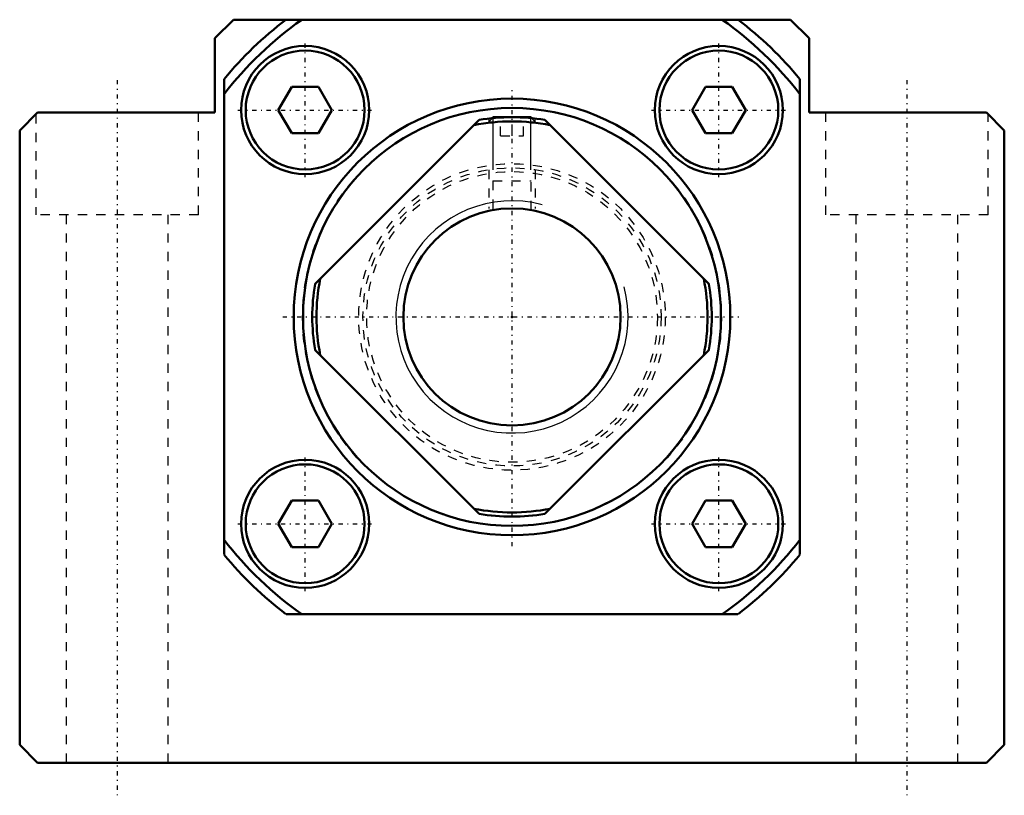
# Model space of a CAD drawing. Header units: millimetres. Extents: x -53 to 53, y -52 to 32.
import ezdxf

# ---------------------------------------------------------------- set-up
doc = ezdxf.new("R2010")
doc.units = ezdxf.units.MM
doc.linetypes.add('Center', pattern=[1.5, 0.45, -0.5, 0.05, -0.5])
doc.linetypes.add('Dashed', pattern=[2, 1, -1])
for name, color, linetype, lineweight in [('2d ConnectionPoints', 7, 'Continuous', 50), ('AM_0', 7, 'Continuous', 50), ('AM_5', 3, 'Continuous', 25), ('AM_7', 7, 'Center', 25), ('AM_9', 6, 'Dashed', 25)]:
    doc.layers.add(name, color=color, linetype=linetype, lineweight=lineweight)

# ---------------------------------------------------------------- blocks, each defined once
blk = doc.blocks.new('1_RN_25_0_in_BK25Yes_0')
at = {"layer": 'AM_0'}
for p, q in [((-21.21, 3.54), (-3.54, 21.21)), ((-2.01, 21.5), (-2.11, 21.4)), ((-2.01, 21.5), (2.01, 21.5)), ((2.11, 21.4), (2.01, 21.5)), ((3.54, 21.21), (21.21, 3.54)), ((-3.54, -21.21), (-21.21, -3.54)), ((21.21, -3.54), (3.54, -21.21))]:
    blk.add_line(p, q, dxfattribs=at)
blk.add_circle((0, 0), 11.69, dxfattribs=at)
for radius, start, end in [(21.5, 80.516, 99.484), (21.05, 78.7619, 101.2381), (21.5, 170.516, 189.484), (21.05, 168.7619, 191.2381), (21.05, 348.7619, 11.2381), (21.5, 350.516, 9.484), (21.05, 258.7619, 281.2381), (21.5, 260.516, 279.484)]:
    blk.add_arc((0, 0), radius, start, end, dxfattribs=at)
at = {"layer": 'AM_5'}
for p, q in [((-2.01, 15.84), (-2.01, 21.5)), ((2.01, 15.84), (2.01, 21.5))]:
    blk.add_line(p, q, dxfattribs=at)
at = {"layer": 'AM_5', "linetype": 'Dashed'}
for p, q in [((-2.5, 15.84), (-2.5, 11.69)), ((2.5, 15.84), (2.5, 11.69))]:
    blk.add_line(p, q, dxfattribs=at)
at = {"layer": 'AM_5'}
blk.add_arc((0, 0), 12.5, 75, 15, dxfattribs=at)
at = {"layer": 'AM_9'}
for p, q in [((-2.11, 21.4), (-2.5, 21.01)), ((-2.5, 21.36), (-2.5, 21.01)), ((-1.25, 19.5), (-1.25, 21.5)), ((0, 19.5), (0, 21.5)), ((1.25, 19.5), (1.25, 21.5)), ((2.5, 21.01), (2.11, 21.4)), ((2.5, 21.01), (2.5, 21.36)), ((-2.5, 21.01), (2.5, 21.01)), ((-1.25, 19.5), (1.25, 19.5)), ((-2.07, 14.64), (2.07, 14.64)), ((-2.07, 14.64), (-2.07, 11.5)), ((2.07, 11.51), (2.07, 14.64))]:
    blk.add_line(p, q, dxfattribs=at)
for radius in [16.5, 16.05]:
    blk.add_circle((0, 0), radius, dxfattribs=at)
blk = doc.blocks.new('2_BK_25collar_0_in_BK25Yes_0')
at = {"layer": 'AM_9'}
blk.add_circle((0, 0), 15.65, dxfattribs=at)
blk = doc.blocks.new('3_BK_25_0_in_BK25Yes_0')
at = {"layer": 'AM_0'}
for p, q in [((-30, 32), (-32, 30)), ((-30, 32), (-24.36, 32)), ((24.33, 32), (-24.33, 32)), ((24.36, 32), (30, 32)), ((32, 30), (30, 32)), ((-32, 30), (-32, 22)), ((32, 22), (32, 30)), ((-31, -25.59), (-31, 25.59)), ((31, 25.59), (31, -25.59)), ((-23.72, 24.77), (-25.16, 22.27)), ((-20.83, 24.77), (-23.72, 24.77)), ((-20.83, 24.77), (-19.39, 22.27)), ((20.83, 24.77), (19.39, 22.27)), ((23.72, 24.77), (20.83, 24.77)), ((23.72, 24.77), (25.16, 22.27)), ((-25.16, 22.27), (-23.72, 19.77)), ((-20.83, 19.77), (-19.39, 22.27)), ((19.39, 22.27), (20.83, 19.77)), ((23.72, 19.77), (25.16, 22.27)), ((-51.08, 22), (-53, 20.08)), ((-32, 22), (-51.08, 22)), ((51.08, 22), (32, 22)), ((53, 20.08), (51.08, 22)), ((-53, 20.08), (-53, -46.08)), ((-23.72, 19.77), (-20.83, 19.77)), ((20.83, 19.77), (23.72, 19.77)), ((53, -46.08), (53, 20.08)), ((-23.72, -19.77), (-25.16, -22.27)), ((-20.83, -19.77), (-23.72, -19.77)), ((-20.83, -19.77), (-19.39, -22.27)), ((20.83, -19.77), (19.39, -22.27)), ((23.72, -19.77), (20.83, -19.77)), ((23.72, -19.77), (25.16, -22.27)), ((-25.16, -22.27), (-23.72, -24.77)), ((-20.83, -24.77), (-19.39, -22.27)), ((19.39, -22.27), (20.83, -24.77)), ((23.72, -24.77), (25.16, -22.27)), ((-23.72, -24.77), (-20.83, -24.77)), ((20.83, -24.77), (23.72, -24.77)), ((24.33, -32), (-24.33, -32)), ((-53, -46.08), (-51.08, -48)), ((51.08, -48), (53, -46.08)), ((-51.08, -48), (51.08, -48))]:
    blk.add_line(p, q, dxfattribs=at)
for centre, radius in [((-22.27, 22.27), 6.9), ((-22.27, 22.27), 6.4), ((22.27, 22.27), 6.9), ((22.27, 22.27), 6.4), ((0, 0), 23.5), ((0, 0), 22.5), ((-22.27, -22.27), 6.9), ((-22.27, -22.27), 6.4), ((22.27, -22.27), 6.9), ((22.27, -22.27), 6.4)]:
    blk.add_circle(centre, radius, dxfattribs=at)
for radius, start, end in [(40.2, 127.2483, 140.4568), (39.2, 125.2813, 142.2619), (39.2, 37.7381, 54.7187), (40.2, 39.5432, 52.7517), (39.2, 217.7381, 234.7187), (39.2, 305.2813, 322.2619), (40.2, 219.5432, 232.7517), (40.2, 307.2483, 320.4568)]:
    blk.add_arc((0, 0), radius, start, end, dxfattribs=at)
at = {"layer": 'AM_7'}
for p, q in [((-22.27, 15.03), (-22.27, 29.52)), ((22.27, 15.03), (22.27, 29.52)), ((-42.5, 25.5), (-42.5, -51.5)), ((42.5, 25.5), (42.5, -51.5)), ((0, -24.68), (0, 24.68)), ((-29.52, 22.27), (-15.03, 22.27)), ((15.03, 22.27), (29.52, 22.27)), ((-24.68, 0), (24.68, 0)), ((-22.27, -29.52), (-22.27, -15.03)), ((22.27, -29.52), (22.27, -15.03)), ((-29.52, -22.27), (-15.03, -22.27)), ((15.03, -22.27), (29.52, -22.27))]:
    blk.add_line(p, q, dxfattribs=at)
at = {"layer": 'AM_9'}
for p, q in [((22.69, 31.98), (-22.69, 31.98)), ((-30.98, 24.03), (-30.98, -24.03)), ((30.98, -24.03), (30.98, 24.03)), ((-51.25, 21.83), (-51.25, 11)), ((-33.75, 11), (-33.75, 22)), ((33.75, 22), (33.75, 11)), ((51.25, 11), (51.25, 21.83)), ((-33.75, 11), (-51.25, 11)), ((-48, 11), (-48, -48)), ((-37, -48), (-37, 11)), ((51.25, 11), (33.75, 11)), ((37, 11), (37, -48)), ((48, -48), (48, 11)), ((-22.69, -31.98), (22.69, -31.98))]:
    blk.add_line(p, q, dxfattribs=at)
blk.add_circle((0, 0), 22.55, dxfattribs=at)

msp = doc.modelspace()

# ---------------------------------------------------------------- linework, layer by layer
at = {"layer": '2d ConnectionPoints'}
msp.add_point((0, 0), dxfattribs=at)
msp.add_point((0, 0), dxfattribs=at)
msp.add_point((0, 0), dxfattribs=at)
msp.add_point((0, 0), dxfattribs=at)

# ---------------------------------------------------------------- block references
for name in ['3_BK_25_0_in_BK25Yes_0', '1_RN_25_0_in_BK25Yes_0', '2_BK_25collar_0_in_BK25Yes_0']:
    msp.add_blockref(name, (0, 0))

doc.saveas('drawing.dxf')
